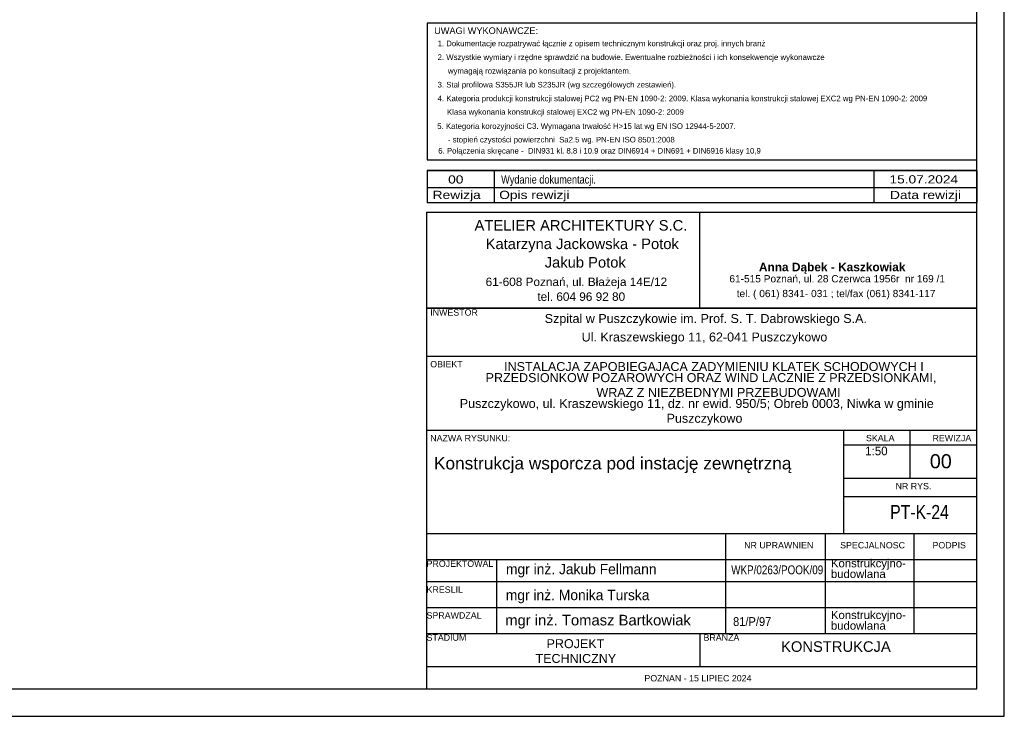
# Model space of a CAD drawing. Header units: millimetres. Extents: x -11738 to 23883, y -17414 to 12286.
# Tile 14 of 27: x 14303 to 23262, y -17414 to -11079. Entities that reach past the tile are written whole.
import ezdxf

# ---------------------------------------------------------------- set-up
doc = ezdxf.new("R2010")
doc.units = ezdxf.units.MM
doc.styles.add('ari', font='txt', dxfattribs={"height": 0.2})
doc.styles.add('aria', font='txt', dxfattribs={"height": 0.2})
doc.styles.add('Arial', font='ARIAL.TTF', dxfattribs={"height": 0.2})
doc.styles.add('arialbd', font='txt', dxfattribs={"height": 0.2})

# ---------------------------------------------------------------- blocks, each defined once
blk = doc.blocks.new('Unknown-7906501-199562')
at = {"color": 7, "linetype": 'Continuous'}
for p, q in [((18011.9, -12449.2), (23011.9, -12449.2)), ((23011.9, -12449.2), (18011.9, -12449.2)), ((18011.9, -12449.2), (18011.9, -12605.4)), ((18621.3, -12449.2), (18621.3, -12605.4)), ((22074.4, -12449.2), (22074.4, -12605.4)), ((23011.9, -12449.2), (23011.9, -12605.4)), ((18011.9, -12605.4), (23011.9, -12605.4)), ((18011.9, -12605.4), (18011.9, -12746)), ((18011.9, -12605.4), (23011.9, -12605.4)), ((18621.3, -12605.4), (18621.3, -12746)), ((22074.4, -12605.4), (22074.4, -12746)), ((23011.9, -12605.4), (23011.9, -12746)), ((23011.9, -12746), (18011.9, -12746))]:
    blk.add_line(p, q, dxfattribs=at)
at = {"color": 7, "linetype": 'Continuous', "style": 'Arial'}
for s, height, width, p in [('00', 74.62, 1.196471, (18201.8, -12569.6)), ('Wydanie dokumentacji.', 74.615, 0.8, (18683.8, -12569.6)), ('15.07.2024', 74.62, 1.196471, (22217.2, -12568.4)), ('Rewizja', 74.62, 1.2, (18060.7, -12709.8)), ('Opis rewizji', 74.615, 1.2, (18666.3, -12709.8)), ('Data rewizji', 74.615, 1.2, (22221.7, -12710.4))]:
    blk.add_text(s, height=height, dxfattribs=dict(at, width=width)).set_placement(p)
blk = doc.blocks.new('Unknown-7906501-15078')
at = {"color": 7, "linetype": 'Continuous'}
for p, q in [((23261.9, -17414), (23261.9, 12286)), ((23011.9, -17164), (23011.9, 12036)), ((-11488.1, -17164), (23011.9, -17164)), ((-11738.1, -17414), (23261.9, -17414))]:
    blk.add_line(p, q, dxfattribs=at)
blk = doc.blocks.new('Unknown-7906501-199561')
at = {"color": 7, "linetype": 'Continuous'}
for p, q in [((18005.2, -12829.5), (23011.6, -12829.5)), ((18005.2, -12829.5), (18005.2, -13703.1)), ((20491.6, -13703.1), (20491.6, -12829.5)), ((23011.6, -17163.9), (23011.6, -12829.5)), ((18005.2, -13703.1), (23011.6, -13703.1)), ((18005.2, -13703.1), (18005.2, -17163.9)), ((23011.6, -13703.1), (18005.2, -13703.1)), ((18005.2, -14139.9), (23011.6, -14139.9)), ((18005.2, -14811.9), (23011.6, -14811.9)), ((21802, -15752.7), (21802, -14811.9)), ((22406.8, -15248.7), (22406.8, -14811.9)), ((21802, -14946.3), (23011.6, -14946.3)), ((21802, -15248.7), (23011.6, -15248.7)), ((21802, -15416.7), (23011.6, -15416.7)), ((18005.2, -15752.7), (23011.6, -15752.7)), ((20726.8, -16659.9), (20726.8, -15752.7)), ((21634, -16659.9), (21634, -15752.7)), ((22440.4, -16659.9), (22440.4, -15752.7)), ((18005.2, -15987.9), (23011.6, -15987.9)), ((18643.6, -16659.9), (18643.6, -15987.9)), ((18005.2, -16189.5), (23011.6, -16189.5)), ((18005.2, -16424.7), (23011.6, -16424.7)), ((18542.8, -16424.7), (23011.6, -16424.7)), ((18005.2, -16659.9), (23011.6, -16659.9)), ((18677.2, -16659.9), (23011.6, -16659.9)), ((20491.6, -16659.9), (20491.6, -16962.3)), ((18005.2, -16962.3), (23011.6, -16962.3)), ((18005.2, -16962.3), (23011.6, -16962.3)), ((18005.2, -17163.9), (23011.6, -17163.9))]:
    blk.add_line(p, q, dxfattribs=at)
for s, height, style, p in [('ATELIER ARCHITEKTURY S.C.', 95.952, 'Arial', (18442, -12997.5)), ('Katarzyna Jackowska - Potok', 95.952, 'Arial', (18542.8, -13165.5)), ('Jakub Potok', 95.952, 'Arial', (19080.4, -13333.5)), ('Anna Dąbek - Kaszkowiak', 77.356, 'arialbd', (21029.2, -13367.1)), ('61-608 Poznań, ul. Błażeja 14E/12', 76.762, 'Arial', (18542.8, -13501.5)), ('61-515 Poznań, ul. 28 Czerwca 1956r  nr 169 /1', 65.966, 'Arial', (20760.4, -13467.9)), ('tel. 604 96 92 80', 76.762, 'Arial', (19013.2, -13635.9)), ('tel. ( 061) 8341- 031 ; tel/fax (061) 8341-117', 65.966, 'Arial', (20827.6, -13602.3)), ('INWESTOR', 57.57, 'Arial', (18038.8, -13770.3)), ('Szpital w Puszczykowie im. Prof. S. T. Dabrowskiego S.A.', 81.563, 'Arial', (19080.4, -13837.5)), ('Ul. Kraszewskiego 11, 62-041 Puszczykowo', 81.563, 'Arial', (19416.4, -14005.5)), ('OBIEKT', 57.57, 'Arial', (18038.8, -14240.7)), ('INSTALACJA ZAPOBIEGAJACA ZADYMIENIU KLATEK SCHODOWYCH I', 81.563, 'Arial', (18710.8, -14274.3)), ('PRZEDSIONKOW POZAROWYCH ORAZ WIND LACZNIE Z PRZEDSIONKAMI,', 81.563, 'Arial', (18542.8, -14375.1)), ('WRAZ Z NIEZBEDNYMI PRZEBUDOWAMI', 81.563, 'Arial', (19550.8, -14509.5)), ('Puszczykowo, ul. Kraszewskiego 11, dz. nr ewid. 950/5; Obreb 0003, Niwka w gminie', 81.563, 'Arial', (18307.6, -14610.3)), ('Puszczykowo', 81.563, 'Arial', (20189.2, -14744.7)), ('NAZWA RYSUNKU:', 57.571, 'Arial', (18038.8, -14912.7)), ('SKALA', 57.57, 'Arial', (22003.6, -14912.7)), ('REWIZJA', 57.57, 'Arial', (22608.4, -14912.7)), ('NR RYS.', 57.57, 'Arial', (22272.4, -15349.5)), ('NR UPRAWNIEN', 57.571, 'Arial', (20894.8, -15887.1)), ('SPECJALNOSC', 57.571, 'Arial', (21768.4, -15887.1)), ('PODPIS', 57.57, 'Arial', (22608.4, -15887.1)), ('PROJEKTOWAL', 57.571, 'Arial', (18005.2, -16055.1)), ('KRESLIL', 57.57, 'Arial', (18005.2, -16290.3)), ('SPRAWDZAL', 57.57, 'Arial', (18005.2, -16525.5)), ('STADIUM', 57.57, 'Arial', (18005.2, -16727.1)), ('PROJEKT', 81.56, 'Arial', (19097.2, -16794.3)), ('BRANZA', 57.57, 'Arial', (20525.2, -16727.1)), ('KONSTRUKCJA', 95.956, 'Arial', (21230.8, -16827.9)), ('TECHNICZNY', 81.56, 'Arial', (18996.4, -16928.7)), ('POZNAN - 15 LIPIEC 2024', 57.571, 'Arial', (19987.6, -17096.7))]:
    blk.add_text(s, height=height, dxfattribs=dict(at, style=style)).set_placement(p)
at = {"color": 7}
for s, height, style, p in [('1:50', 78.4, 'aria', (21996.2, -15040.3)), ('Konstrukcja wsporcza pod instację zewnętrzną', 112.317, 'Arial', (18072.5, -15168.9)), ('00', 128.36, 'Arial', (22584.2, -15158.7)), ('mgr inż. Jakub Fellmann', 94.08, 'ari', (18727.6, -16122.3)), ('Konstrukcyjno-', 73.808, 'Arial', (21684.4, -16059.3)), ('budowlana', 73.81, 'Arial', (21684.4, -16155.9)), ('mgr inż. Monika Turska', 94.08, 'ari', (18726.3, -16358)), ('mgr inż. Tomasz Bartkowiak', 96.272, 'Arial', (18721.2, -16587.5)), ('Konstrukcyjno-', 73.808, 'Arial', (21684.4, -16529.7)), ('budowlana', 73.81, 'Arial', (21684.4, -16626.3))]:
    blk.add_text(s, height=height, dxfattribs=dict(at, style=style)).set_placement(p)
at = {"color": 7, "style": 'Arial'}
for s, height, width, p in [('PT-K-24', 128.36, 0.8, (22223.5, -15620.7)), ('WKP/0263/POOK/09', 80.227, 0.8, (20777.2, -16122.3)), ('81/P/97', 80.23, 0.9, (20794, -16592.7))]:
    blk.add_text(s, height=height, dxfattribs=dict(at, width=width)).set_placement(p)
blk = doc.blocks.new('Unknown-7906501-199563')
at = {"color": 7, "linetype": 'Continuous'}
for p, q in [((23011.9, -11111.6), (18011.9, -11111.6)), ((18011.9, -11111.6), (18011.9, -12355)), ((23011.9, -12355), (23011.9, -11111.6)), ((18011.9, -12355), (23011.9, -12355))]:
    blk.add_line(p, q, dxfattribs=at)
at = {"color": 7, "linetype": 'Continuous', "style": 'Arial'}
for s, height, p in [('UWAGI WYKONAWCZE:', 59.692, (18074.4, -11209.1)), ('1. Dokumentacje rozpatrywać łącznie z opisem technicznym konstrukcji oraz proj. innych branż', 50.739, (18105.7, -11320.5)), ('2. Wszystkie wymiary i rzędne sprawdzić na budowie. Ewentualne rozbieżności i ich konsekwencje wykonawcze', 50.7385, (18105.7, -11445.5)), ('wymagają rozwiązania po konsultacji z projektantem.', 50.739, (18199.4, -11570.5)), ('3. Stal profilowa S355JR lub S235JR (wg szczegółowych zestawień).', 50.739, (18105.7, -11695.5)), ('4. Kategoria produkcji konstrukcji stalowej PC2 wg PN-EN 1090-2: 2009. Klasa wykonania konstrukcji stalowej EXC2 wg PN-EN 1090-2: 2009', 50.7385, (18105.7, -11820.5)), ('Klasa wykonania konstrukcji stalowej EXC2 wg PN-EN 1090-2: 2009', 50.739, (18191.6, -11943.7)), ('5. Kategoria korozyjności C3. Wymagana trwałość H>15 lat wg EN ISO 12944-5-2007.', 50.739, (18102.5, -12072.3)), ('- stopień czystości powierzchni  Sa2.5 wg. PN-EN ISO 8501:2008', 50.739, (18199.4, -12195.5)), ('6. Połączenia skręcane -  DIN931 kl. 8.8 i 10.9 oraz DIN6914 + DIN691 + DIN6916 klasy 10,9', 50.739, (18111.7, -12296.8))]:
    blk.add_text(s, height=height, dxfattribs=at).set_placement(p)

msp = doc.modelspace()

# ---------------------------------------------------------------- block references
for name in ['Unknown-7906501-15078', 'Unknown-7906501-199563', 'Unknown-7906501-199562', 'Unknown-7906501-199561']:
    msp.add_blockref(name, (0, 0))

doc.saveas('drawing.dxf')
